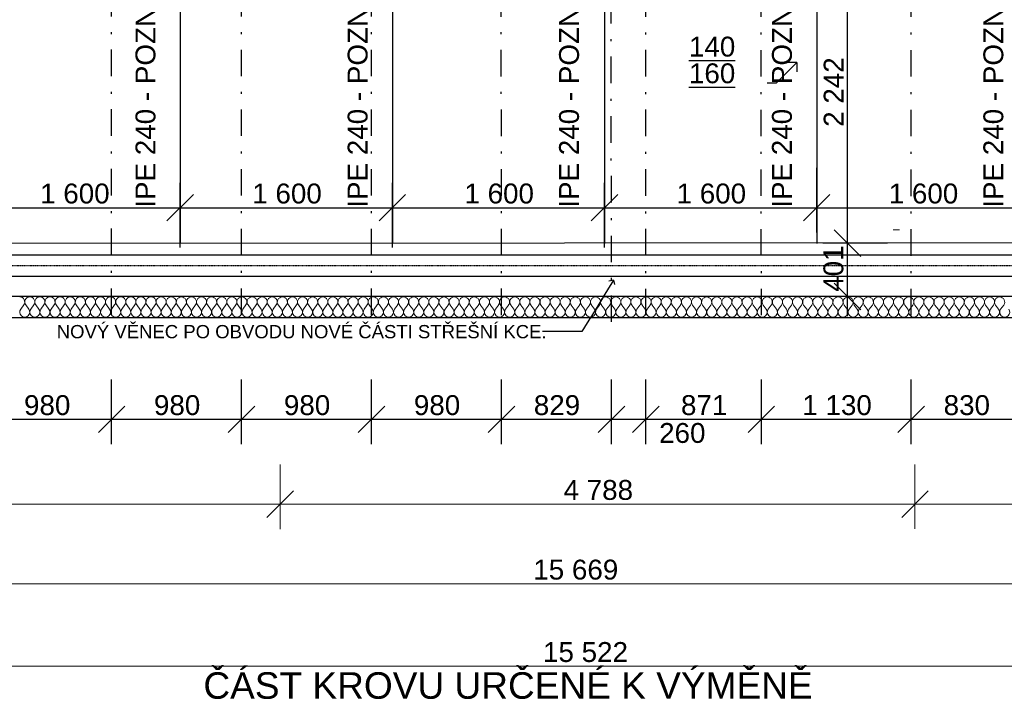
# Model space of a CAD drawing. Header units: millimetres. Extents: x -23738 to 4435, y -2716 to 20653.
# Tile 60 of 160: x -12343 to -4917, y -2716 to 2438. Entities that reach past the tile are written whole.
import ezdxf

# ---------------------------------------------------------------- set-up
doc = ezdxf.new("R2010")
doc.units = ezdxf.units.MM
doc.header["$MEASUREMENT"] = 0
for name, pattern in [('Wipeout_Contour', [1000, 0, -1000]), ('Čerchovaná', [450, 200, -117.5, 15, -117.5]), ('Čerchovaná M', [4.5, 2.5, -0.85, 0.3, -0.85]), ('Čerchovaná S', [3.5, 1.5, -0.85, 0.3, -0.85])]:
    doc.linetypes.add(name, pattern=pattern)
for name, color, linetype in [('9._POHLED ZÁPADNÍ_2_0', 7, 'Continuous'), ('9._POHLED ZÁPADNÍ_2_2D prvky - obecné', 7, 'Continuous'), ('9._POHLED ZÁPADNÍ_2_Anotace - SP', 7, 'Continuous'), ('9._POHLED ZÁPADNÍ_2_Kóty - SP', 7, 'Continuous'), ('9._POHLED ZÁPADNÍ_2_Nové_Anotace - SP', 7, 'Continuous'), ('9._POHLED ZÁPADNÍ_2_Nové_Konstrukce - krov', 7, 'Continuous'), ('9._POHLED ZÁPADNÍ_2_Nové_Konstrukce - nosné', 7, 'Continuous'), ('9._POHLED ZÁPADNÍ_2_Nové_Kóty - SP', 7, 'Continuous'), ('9._POHLED ZÁPADNÍ_2_Nové_Popis', 7, 'Continuous'), ('9._POHLED ZÁPADNÍ_2_Nové_Výplně - Povrchové', 7, 'Continuous'), ('9._POHLED ZÁPADNÍ_2_Nové_Výplně – Řezové', 7, 'Continuous'), ('9._POHLED ZÁPADNÍ_2_VÝTAH VAR 1', 7, 'Continuous')]:
    doc.layers.add(name, color=color, linetype=linetype)
doc.styles.add('GENEROVANÝ_STYL_1', font='txt')
doc.styles.add('GENEROVANÝ_STYL_2', font='arial.ttf')

# ---------------------------------------------------------------- blocks, each defined once
blk = doc.blocks.new('*X6', base_point=(-24533.1, -6254.2))
at = {"layer": '9._POHLED ZÁPADNÍ_2_Nové_Výplně – Řezové', "color": 21, "linetype": 'Continuous', "lineweight": 20, "true_color": 0xffaaaa}
for p, q in [((-12335.2, 256.5), (-12312.4, 287)), ((-12274.3, 256.5), (-12297.1, 287)), ((-12259, 256.5), (-12236.2, 287)), ((-12198.1, 256.5), (-12220.9, 287)), ((-12182.9, 256.5), (-12160, 287)), ((-12121.9, 256.5), (-12144.8, 287)), ((-12106.7, 256.5), (-12083.8, 287)), ((-12045.7, 256.5), (-12068.6, 287)), ((-12030.5, 256.5), (-12007.6, 287)), ((-11969.5, 256.5), (-11992.4, 287)), ((-11954.3, 256.5), (-11931.4, 287)), ((-11893.3, 256.5), (-11916.2, 287)), ((-11878.1, 256.5), (-11855.2, 287)), ((-11817.1, 256.5), (-11840, 287)), ((-11801.9, 256.5), (-11779, 287)), ((-11740.9, 256.5), (-11763.8, 287)), ((-11725.7, 256.5), (-11702.8, 287)), ((-11664.8, 256.5), (-11687.6, 287)), ((-11649.5, 256.5), (-11626.7, 287)), ((-11588.6, 256.5), (-11611.4, 287)), ((-11573.3, 256.5), (-11550.5, 287)), ((-11512.4, 256.5), (-11535.2, 287)), ((-11497.1, 256.5), (-11474.3, 287)), ((-11436.2, 256.5), (-11459, 287)), ((-11420.9, 256.5), (-11398.1, 287)), ((-11360, 256.5), (-11382.8, 287)), ((-11344.8, 256.5), (-11321.9, 287)), ((-11283.8, 256.5), (-11306.7, 287)), ((-11268.6, 256.5), (-11245.7, 287)), ((-11207.6, 256.5), (-11230.5, 287)), ((-11192.4, 256.5), (-11169.5, 287)), ((-11131.4, 256.5), (-11154.3, 287)), ((-11116.2, 256.5), (-11093.3, 287)), ((-11055.2, 256.5), (-11078.1, 287)), ((-11040, 256.5), (-11017.1, 287)), ((-10979, 256.5), (-11001.9, 287)), ((-10963.8, 256.5), (-10940.9, 287)), ((-10902.9, 256.5), (-10925.7, 287)), ((-10887.6, 256.5), (-10864.8, 287)), ((-10826.7, 256.5), (-10849.5, 287)), ((-10811.4, 256.5), (-10788.6, 287)), ((-10750.5, 256.5), (-10773.3, 287)), ((-10735.2, 256.5), (-10712.4, 287)), ((-10674.3, 256.5), (-10697.1, 287)), ((-10659, 256.5), (-10636.2, 287)), ((-10598.1, 256.5), (-10620.9, 287)), ((-10582.9, 256.5), (-10560, 287)), ((-10521.9, 256.5), (-10544.8, 287)), ((-10506.7, 256.5), (-10483.8, 287)), ((-10445.7, 256.5), (-10468.6, 287)), ((-10430.5, 256.5), (-10407.6, 287)), ((-10369.5, 256.5), (-10392.4, 287)), ((-10354.3, 256.5), (-10331.4, 287)), ((-10293.3, 256.5), (-10316.2, 287)), ((-10278.1, 256.5), (-10255.2, 287)), ((-10217.1, 256.5), (-10240, 287)), ((-10201.9, 256.5), (-10179, 287)), ((-10140.9, 256.5), (-10163.8, 287)), ((-10125.7, 256.5), (-10102.8, 287)), ((-10064.8, 256.5), (-10087.6, 287)), ((-10049.5, 256.5), (-10026.7, 287)), ((-9988.6, 256.5), (-10011.4, 287)), ((-9973.3, 256.5), (-9950.5, 287)), ((-9912.4, 256.5), (-9935.2, 287)), ((-9897.1, 256.5), (-9874.3, 287)), ((-9836.2, 256.5), (-9859, 287)), ((-9820.9, 256.5), (-9798.1, 287)), ((-9760, 256.5), (-9782.8, 287)), ((-9744.8, 256.5), (-9721.9, 287)), ((-9683.8, 256.5), (-9706.7, 287)), ((-9668.6, 256.5), (-9645.7, 287)), ((-9607.6, 256.5), (-9630.5, 287)), ((-9592.4, 256.5), (-9569.5, 286.9)), ((-9531.4, 256.5), (-9554.3, 286.9)), ((-9516.2, 256.5), (-9493.3, 286.9)), ((-9455.2, 256.5), (-9478.1, 286.9)), ((-9440, 256.5), (-9417.1, 286.9)), ((-9379, 256.5), (-9401.9, 286.9)), ((-9363.8, 256.5), (-9340.9, 286.9)), ((-9302.9, 256.5), (-9325.7, 286.9)), ((-9287.6, 256.5), (-9264.8, 286.9)), ((-9226.7, 256.5), (-9249.5, 286.9)), ((-9211.4, 256.5), (-9188.6, 286.9)), ((-9150.5, 256.5), (-9173.3, 286.9)), ((-9135.2, 256.5), (-9112.4, 286.9)), ((-9074.3, 256.5), (-9097.1, 286.9)), ((-9059, 256.5), (-9036.2, 286.9)), ((-8998.1, 256.5), (-9020.9, 286.9)), ((-8982.9, 256.5), (-8960, 286.9)), ((-8921.9, 256.5), (-8944.8, 286.9)), ((-8906.7, 256.5), (-8883.8, 286.9)), ((-8845.7, 256.5), (-8868.6, 286.9)), ((-8830.5, 256.5), (-8807.6, 286.9)), ((-8769.5, 256.5), (-8792.4, 286.9)), ((-8754.3, 256.5), (-8731.4, 286.9)), ((-8693.3, 256.4), (-8716.2, 286.9)), ((-8678.1, 256.4), (-8655.2, 286.9)), ((-8617.1, 256.4), (-8640, 286.9)), ((-8601.9, 256.4), (-8579, 286.9)), ((-8540.9, 256.4), (-8563.8, 286.9)), ((-8525.7, 256.4), (-8502.8, 286.9)), ((-8464.8, 256.4), (-8487.6, 286.9)), ((-8449.5, 256.4), (-8426.7, 286.9)), ((-8388.6, 256.4), (-8411.4, 286.9)), ((-8373.3, 256.4), (-8350.5, 286.9)), ((-8312.4, 256.4), (-8335.2, 286.9)), ((-8297.1, 256.4), (-8274.3, 286.9)), ((-8236.2, 256.4), (-8259, 286.9)), ((-8220.9, 256.4), (-8198.1, 286.9)), ((-8160, 256.4), (-8182.8, 286.9)), ((-8144.8, 256.4), (-8121.9, 286.9)), ((-8083.8, 256.4), (-8106.7, 286.9)), ((-8068.6, 256.4), (-8045.7, 286.9)), ((-8007.6, 256.4), (-8030.5, 286.9)), ((-7992.4, 256.4), (-7969.5, 286.9)), ((-7931.4, 256.4), (-7954.3, 286.9)), ((-7916.2, 256.4), (-7893.3, 286.9)), ((-7855.2, 256.4), (-7878.1, 286.9)), ((-7840, 256.4), (-7817.1, 286.9)), ((-7779, 256.4), (-7801.9, 286.9)), ((-7763.8, 256.4), (-7740.9, 286.9)), ((-7702.9, 256.4), (-7725.7, 286.9)), ((-7687.6, 256.4), (-7664.8, 286.9)), ((-7626.7, 256.4), (-7649.5, 286.9)), ((-7611.4, 256.4), (-7588.6, 286.9)), ((-7550.5, 256.4), (-7573.3, 286.9)), ((-7535.2, 256.4), (-7512.4, 286.9)), ((-7474.3, 256.4), (-7497.1, 286.9)), ((-7459, 256.4), (-7436.2, 286.9)), ((-7398.1, 256.4), (-7420.9, 286.9)), ((-7382.9, 256.4), (-7360, 286.9)), ((-7321.9, 256.4), (-7344.8, 286.9)), ((-7306.7, 256.4), (-7283.8, 286.9)), ((-7245.7, 256.4), (-7268.6, 286.9)), ((-7230.5, 256.4), (-7207.6, 286.9)), ((-7169.5, 256.4), (-7192.4, 286.9)), ((-7154.3, 256.4), (-7131.4, 286.9)), ((-7093.3, 256.4), (-7116.2, 286.9)), ((-7078.1, 256.4), (-7055.2, 286.9)), ((-7017.1, 256.4), (-7040, 286.9)), ((-7001.9, 256.4), (-6979, 286.9)), ((-6940.9, 256.4), (-6963.8, 286.9)), ((-6925.7, 256.4), (-6902.8, 286.9)), ((-6864.8, 256.4), (-6887.6, 286.9)), ((-6849.5, 256.4), (-6826.7, 286.9)), ((-6788.6, 256.4), (-6811.4, 286.9)), ((-6773.3, 256.4), (-6750.5, 286.9)), ((-6712.4, 256.4), (-6735.2, 286.9)), ((-6697.1, 256.4), (-6674.3, 286.9)), ((-6636.2, 256.4), (-6659, 286.9)), ((-6620.9, 256.4), (-6598.1, 286.9)), ((-6560, 256.4), (-6582.8, 286.9)), ((-6544.8, 256.4), (-6521.9, 286.9)), ((-6483.8, 256.4), (-6506.7, 286.9)), ((-6468.6, 256.4), (-6445.7, 286.9)), ((-6407.6, 256.4), (-6430.5, 286.9)), ((-6392.4, 256.4), (-6369.5, 286.9)), ((-6331.4, 256.4), (-6354.3, 286.9)), ((-6316.2, 256.4), (-6293.3, 286.9)), ((-6255.2, 256.4), (-6278.1, 286.9)), ((-6240, 256.4), (-6217.1, 286.9)), ((-6179, 256.4), (-6201.9, 286.9)), ((-6163.8, 256.4), (-6140.9, 286.9)), ((-6102.9, 256.4), (-6125.7, 286.9)), ((-6087.6, 256.4), (-6064.8, 286.9)), ((-6026.7, 256.4), (-6049.5, 286.9)), ((-6011.4, 256.4), (-5988.6, 286.9)), ((-5950.5, 256.4), (-5973.3, 286.9)), ((-5935.2, 256.4), (-5912.4, 286.9)), ((-5874.3, 256.4), (-5897.1, 286.9)), ((-5859, 256.4), (-5836.2, 286.9)), ((-5798.1, 256.4), (-5820.9, 286.9)), ((-5782.9, 256.4), (-5760, 286.9)), ((-5721.9, 256.4), (-5744.8, 286.9)), ((-5706.7, 256.4), (-5683.8, 286.9)), ((-5645.7, 256.4), (-5668.6, 286.9)), ((-5630.5, 256.4), (-5607.6, 286.8)), ((-5569.5, 256.4), (-5592.4, 286.8)), ((-5554.3, 256.4), (-5531.4, 286.8)), ((-5493.3, 256.4), (-5516.2, 286.8)), ((-5478.1, 256.4), (-5455.2, 286.8)), ((-5417.1, 256.4), (-5440, 286.8)), ((-5401.9, 256.4), (-5379, 286.8)), ((-5340.9, 256.4), (-5363.8, 286.8)), ((-5325.7, 256.4), (-5302.8, 286.8)), ((-5264.8, 256.4), (-5287.6, 286.8)), ((-5249.5, 256.4), (-5226.7, 286.8)), ((-5188.6, 256.4), (-5211.4, 286.8)), ((-5173.3, 256.4), (-5150.5, 286.8)), ((-5112.4, 256.4), (-5135.2, 286.8)), ((-5097.1, 256.4), (-5074.3, 286.8)), ((-5036.2, 256.4), (-5059, 286.8)), ((-5020.9, 256.4), (-4998.1, 286.8)), ((-4960, 256.4), (-4982.8, 286.8)), ((-4944.8, 256.4), (-4921.9, 286.8))]:
    blk.add_line(p, q, dxfattribs=at)
for centre, start, end in [((-12342.8, 309.9), 323.12865, 89.99855), ((-12266.7, 309.9), 89.99855, 216.86845), ((-12266.7, 309.9), 323.12865, 89.99855), ((-12190.5, 309.9), 89.99855, 216.86845), ((-12190.5, 309.9), 323.12865, 89.99855), ((-12114.3, 309.9), 89.99855, 216.86845), ((-12114.3, 309.9), 323.12865, 89.99855), ((-12038.1, 309.9), 89.99855, 216.86845), ((-12038.1, 309.9), 323.12865, 89.99855), ((-11961.9, 309.9), 89.99855, 216.86845), ((-11961.9, 309.9), 323.12865, 89.99855), ((-11885.7, 309.9), 89.99855, 216.86845), ((-11885.7, 309.9), 323.12865, 89.99855), ((-11809.5, 309.9), 89.99855, 216.86845), ((-11809.5, 309.9), 323.12865, 89.99855), ((-11733.3, 309.9), 89.99855, 216.86845), ((-11733.3, 309.9), 323.12865, 89.99855), ((-11657.1, 309.9), 89.99855, 216.86845), ((-11657.1, 309.9), 323.12865, 89.99855), ((-11580.9, 309.9), 89.99855, 216.86845), ((-11580.9, 309.9), 323.12865, 89.99855), ((-11504.8, 309.9), 89.99855, 216.86845), ((-11504.8, 309.9), 323.12865, 89.99855), ((-11428.6, 309.9), 89.99855, 216.86845), ((-11428.6, 309.9), 323.12865, 89.99855), ((-11352.4, 309.9), 89.99855, 216.86845), ((-11352.4, 309.9), 323.12865, 89.99855), ((-11276.2, 309.8), 89.99855, 216.86845), ((-11276.2, 309.8), 323.12865, 89.99855), ((-11200, 309.8), 89.99855, 216.86845), ((-11200, 309.8), 323.12865, 89.99855), ((-11123.8, 309.8), 89.99855, 216.86845), ((-11123.8, 309.8), 323.12865, 89.99855), ((-11047.6, 309.8), 89.99855, 216.86845), ((-11047.6, 309.8), 323.12865, 89.99855), ((-10971.4, 309.8), 89.99855, 216.86845), ((-10971.4, 309.8), 323.12865, 89.99855), ((-10895.2, 309.8), 89.99855, 216.86845), ((-10895.2, 309.8), 323.12865, 89.99855), ((-10819, 309.8), 89.99855, 216.86845), ((-10819, 309.8), 323.12865, 89.99855), ((-10742.8, 309.8), 89.99855, 216.86845), ((-10742.8, 309.8), 323.12865, 89.99855), ((-10666.7, 309.8), 89.99855, 216.86845), ((-10666.7, 309.8), 323.12865, 89.99855), ((-10590.5, 309.8), 89.99855, 216.86845), ((-10590.5, 309.8), 323.12865, 89.99855), ((-10514.3, 309.8), 89.99855, 216.86845), ((-10514.3, 309.8), 323.12865, 89.99855), ((-10438.1, 309.8), 89.99855, 216.86845), ((-10438.1, 309.8), 323.12865, 89.99855), ((-10361.9, 309.8), 89.99855, 216.86845), ((-10361.9, 309.8), 323.12865, 89.99855), ((-10285.7, 309.8), 89.99855, 216.86845), ((-10285.7, 309.8), 323.12865, 89.99855), ((-10209.5, 309.8), 89.99855, 216.86845), ((-10209.5, 309.8), 323.12865, 89.99855), ((-10133.3, 309.8), 89.99855, 216.86845), ((-10133.3, 309.8), 323.12865, 89.99855), ((-10057.1, 309.8), 89.99855, 216.86845), ((-10057.1, 309.8), 323.12865, 89.99855), ((-9980.9, 309.8), 89.99855, 216.86845), ((-9980.9, 309.8), 323.12865, 89.99855), ((-9904.8, 309.8), 89.99855, 216.86845), ((-9904.8, 309.8), 323.12865, 89.99855), ((-9828.6, 309.8), 89.99855, 216.86845), ((-9828.6, 309.8), 323.12865, 89.99855), ((-9752.4, 309.8), 89.99855, 216.86845), ((-9752.4, 309.8), 323.12865, 89.99855), ((-9676.2, 309.8), 89.99855, 216.86845), ((-9676.2, 309.8), 323.12865, 89.99855), ((-9600, 309.8), 89.99855, 216.86845), ((-9600, 309.8), 323.12865, 89.99855), ((-9523.8, 309.8), 89.99855, 216.86845), ((-9523.8, 309.8), 323.12865, 89.99855), ((-9447.6, 309.8), 89.99855, 216.86845), ((-9447.6, 309.8), 323.12865, 89.99855), ((-9371.4, 309.8), 89.99855, 216.86845), ((-9371.4, 309.8), 323.12865, 89.99855), ((-9295.2, 309.8), 89.99855, 216.86845), ((-9295.2, 309.8), 323.12865, 89.99855), ((-9219, 309.8), 89.99855, 216.86845), ((-9219, 309.8), 323.12865, 89.99855), ((-9142.8, 309.8), 89.99855, 216.86845), ((-9142.8, 309.8), 323.12865, 89.99855), ((-9066.7, 309.8), 89.99855, 216.86845), ((-9066.7, 309.8), 323.12865, 89.99855), ((-8990.5, 309.8), 89.99855, 216.86845), ((-8990.5, 309.8), 323.12865, 89.99855), ((-8914.3, 309.8), 89.99855, 216.86845), ((-8914.3, 309.8), 323.12865, 89.99855), ((-8838.1, 309.8), 89.99855, 216.86845), ((-8838.1, 309.8), 323.12865, 89.99855), ((-8761.9, 309.8), 89.99855, 216.86845), ((-8761.9, 309.8), 323.12865, 89.99855), ((-8685.7, 309.8), 89.99855, 216.86845), ((-8685.7, 309.8), 323.12865, 89.99855), ((-8609.5, 309.8), 89.99855, 216.86845), ((-8609.5, 309.8), 323.12865, 89.99855), ((-8533.3, 309.8), 89.99855, 216.86845), ((-8533.3, 309.8), 323.12865, 89.99855), ((-8457.1, 309.8), 89.99855, 216.86845), ((-8457.1, 309.8), 323.12865, 89.99855), ((-8380.9, 309.8), 89.99855, 216.86845), ((-8380.9, 309.8), 323.12865, 89.99855), ((-8304.8, 309.8), 89.99855, 216.86845), ((-8304.8, 309.8), 323.12865, 89.99855), ((-8228.6, 309.8), 89.99855, 216.86845), ((-8228.6, 309.8), 323.12865, 89.99855), ((-8152.4, 309.8), 89.99855, 216.86845), ((-8152.4, 309.8), 323.12865, 89.99855), ((-8076.2, 309.8), 89.99855, 216.86845), ((-8076.2, 309.8), 323.12865, 89.99855), ((-8000, 309.8), 89.99855, 216.86845), ((-8000, 309.8), 323.12865, 89.99855), ((-7923.8, 309.8), 89.99855, 216.86845), ((-7923.8, 309.8), 323.12865, 89.99855), ((-7847.6, 309.8), 89.99855, 216.86845), ((-7847.6, 309.8), 323.12865, 89.99855), ((-7771.4, 309.8), 89.99855, 216.86845), ((-7771.4, 309.8), 323.12865, 89.99855), ((-7695.2, 309.8), 89.99855, 216.86845), ((-7695.2, 309.8), 323.12865, 89.99855), ((-7619, 309.8), 89.99855, 216.86845), ((-7619, 309.8), 323.12865, 89.99855), ((-7542.8, 309.8), 89.99855, 216.86845), ((-7542.8, 309.8), 323.12865, 89.99855), ((-7466.7, 309.8), 89.99855, 216.86845), ((-7466.7, 309.8), 323.12865, 89.99855), ((-7390.5, 309.8), 89.99855, 216.86845), ((-7390.5, 309.8), 323.12865, 89.99855), ((-7314.3, 309.7), 89.99855, 216.86845), ((-7314.3, 309.7), 323.12865, 89.99855), ((-7238.1, 309.7), 89.99855, 216.86845), ((-7238.1, 309.7), 323.12865, 89.99855), ((-7161.9, 309.7), 89.99855, 216.86845), ((-7161.9, 309.7), 323.12865, 89.99855), ((-7085.7, 309.7), 89.99855, 216.86845), ((-7085.7, 309.7), 323.12865, 89.99855), ((-7009.5, 309.7), 89.99855, 216.86845), ((-7009.5, 309.7), 323.12865, 89.99855), ((-6933.3, 309.7), 89.99855, 216.86845), ((-6933.3, 309.7), 323.12865, 89.99855), ((-6857.1, 309.7), 89.99855, 216.86845), ((-6857.1, 309.7), 323.12865, 89.99855), ((-6780.9, 309.7), 89.99855, 216.86845), ((-6780.9, 309.7), 323.12865, 89.99855), ((-6704.8, 309.7), 89.99855, 216.86845), ((-6704.8, 309.7), 323.12865, 89.99855), ((-6628.6, 309.7), 89.99855, 216.86845), ((-6628.6, 309.7), 323.12865, 89.99855), ((-6552.4, 309.7), 89.99855, 216.86845), ((-6552.4, 309.7), 323.12865, 89.99855), ((-6476.2, 309.7), 89.99855, 216.86845), ((-6476.2, 309.7), 323.12865, 89.99855), ((-6400, 309.7), 89.99855, 216.86845), ((-6400, 309.7), 323.12865, 89.99855), ((-6323.8, 309.7), 89.99855, 216.86845), ((-6323.8, 309.7), 323.12865, 89.99855), ((-6247.6, 309.7), 89.99855, 216.86845), ((-6247.6, 309.7), 323.12865, 89.99855), ((-6171.4, 309.7), 89.99855, 216.86845), ((-6171.4, 309.7), 323.12865, 89.99855), ((-6095.2, 309.7), 89.99855, 216.86845), ((-6095.2, 309.7), 323.12865, 89.99855), ((-6019, 309.7), 89.99855, 216.86845), ((-6019, 309.7), 323.12865, 89.99855), ((-5942.8, 309.7), 89.99855, 216.86845), ((-5942.8, 309.7), 323.12865, 89.99855), ((-5866.7, 309.7), 89.99855, 216.86845), ((-5866.7, 309.7), 323.12865, 89.99855), ((-5790.5, 309.7), 89.99855, 216.86845), ((-5790.5, 309.7), 323.12865, 89.99855), ((-5714.3, 309.7), 89.99855, 216.86845), ((-5714.3, 309.7), 323.12865, 89.99855), ((-5638.1, 309.7), 89.99855, 216.86845), ((-5638.1, 309.7), 323.12865, 89.99855), ((-5561.9, 309.7), 89.99855, 216.86845), ((-5561.9, 309.7), 323.12865, 89.99855), ((-5485.7, 309.7), 89.99855, 216.86845), ((-5485.7, 309.7), 323.12865, 89.99855), ((-5409.5, 309.7), 89.99855, 216.86845), ((-5409.5, 309.7), 323.12865, 89.99855), ((-5333.3, 309.7), 89.99855, 216.86845), ((-5333.3, 309.7), 323.12865, 89.99855), ((-5257.1, 309.7), 89.99855, 216.86845), ((-5257.1, 309.7), 323.12865, 89.99855), ((-5180.9, 309.7), 89.99855, 216.86845), ((-5180.9, 309.7), 323.12865, 89.99855), ((-5104.8, 309.7), 89.99855, 216.86845), ((-5104.8, 309.7), 323.12865, 89.99855), ((-5028.6, 309.7), 89.99855, 216.86845), ((-5028.6, 309.7), 323.12865, 89.99855), ((-4952.4, 309.7), 89.99855, 216.86845), ((-4952.4, 309.7), 323.12865, 89.99855), ((-12304.8, 233.7), 143.12865, 36.86845), ((-12228.6, 233.7), 143.12865, 36.86845), ((-12152.4, 233.7), 143.12865, 36.86845), ((-12076.2, 233.7), 143.12865, 36.86845), ((-12000, 233.7), 143.12865, 36.86845), ((-11923.8, 233.7), 143.12865, 36.86845), ((-11847.6, 233.7), 143.12865, 36.86845), ((-11771.4, 233.7), 143.12865, 36.86845), ((-11695.2, 233.7), 143.12865, 36.86845), ((-11619, 233.7), 143.12865, 36.86845), ((-11542.9, 233.7), 143.12865, 36.86845), ((-11466.7, 233.7), 143.12865, 36.86845), ((-11390.5, 233.7), 143.12865, 36.86845), ((-11314.3, 233.7), 143.12865, 36.86845), ((-11238.1, 233.7), 143.12865, 36.86845), ((-11161.9, 233.7), 143.12865, 36.86845), ((-11085.7, 233.7), 143.12865, 36.86845), ((-11009.5, 233.7), 143.12865, 36.86845), ((-10933.3, 233.6), 143.12865, 36.86845), ((-10857.1, 233.6), 143.12865, 36.86845), ((-10780.9, 233.6), 143.12865, 36.86845), ((-10704.8, 233.6), 143.12865, 36.86845), ((-10628.6, 233.6), 143.12865, 36.86845), ((-10552.4, 233.6), 143.12865, 36.86845), ((-10476.2, 233.6), 143.12865, 36.86845), ((-10400, 233.6), 143.12865, 36.86845), ((-10323.8, 233.6), 143.12865, 36.86845), ((-10247.6, 233.6), 143.12865, 36.86845), ((-10171.4, 233.6), 143.12865, 36.86845), ((-10095.2, 233.6), 143.12865, 36.86845), ((-10019, 233.6), 143.12865, 36.86845), ((-9942.9, 233.6), 143.12865, 36.86845), ((-9866.7, 233.6), 143.12865, 36.86845), ((-9790.5, 233.6), 143.12865, 36.86845), ((-9714.3, 233.6), 143.12865, 36.86845), ((-9638.1, 233.6), 143.12865, 36.86845), ((-9561.9, 233.6), 143.12865, 36.86845), ((-9485.7, 233.6), 143.12865, 36.86845), ((-9409.5, 233.6), 143.12865, 36.86845), ((-9333.3, 233.6), 143.12865, 36.86845), ((-9257.1, 233.6), 143.12865, 36.86845), ((-9180.9, 233.6), 143.12865, 36.86845), ((-9104.8, 233.6), 143.12865, 36.86845), ((-9028.6, 233.6), 143.12865, 36.86845), ((-8952.4, 233.6), 143.12865, 36.86845), ((-8876.2, 233.6), 143.12865, 36.86845), ((-8800, 233.6), 143.12865, 36.86845), ((-8723.8, 233.6), 143.12865, 36.86845), ((-8647.6, 233.6), 143.12865, 36.86845), ((-8571.4, 233.6), 143.12865, 36.86845), ((-8495.2, 233.6), 143.12865, 36.86845), ((-8419, 233.6), 143.12865, 36.86845), ((-8342.9, 233.6), 143.12865, 36.86845), ((-8266.7, 233.6), 143.12865, 36.86845), ((-8190.5, 233.6), 143.12865, 36.86845), ((-8114.3, 233.6), 143.12865, 36.86845), ((-8038.1, 233.6), 143.12865, 36.86845), ((-7961.9, 233.6), 143.12865, 36.86845), ((-7885.7, 233.6), 143.12865, 36.86845), ((-7809.5, 233.6), 143.12865, 36.86845), ((-7733.3, 233.6), 143.12865, 36.86845), ((-7657.1, 233.6), 143.12865, 36.86845), ((-7580.9, 233.6), 143.12865, 36.86845), ((-7504.8, 233.6), 143.12865, 36.86845), ((-7428.6, 233.6), 143.12865, 36.86845), ((-7352.4, 233.6), 143.12865, 36.86845), ((-7276.2, 233.6), 143.12865, 36.86845), ((-7200, 233.6), 143.12865, 36.86845), ((-7123.8, 233.6), 143.12865, 36.86845), ((-7047.6, 233.6), 143.12865, 36.86845), ((-6971.4, 233.5), 143.12865, 36.86845), ((-6895.2, 233.5), 143.12865, 36.86845), ((-6819, 233.5), 143.12865, 36.86845), ((-6742.9, 233.5), 143.12865, 36.86845), ((-6666.7, 233.5), 143.12865, 36.86845), ((-6590.5, 233.5), 143.12865, 36.86845), ((-6514.3, 233.5), 143.12865, 36.86845), ((-6438.1, 233.5), 143.12865, 36.86845), ((-6361.9, 233.5), 143.12865, 36.86845), ((-6285.7, 233.5), 143.12865, 36.86845), ((-6209.5, 233.5), 143.12865, 36.86845), ((-6133.3, 233.5), 143.12865, 36.86845), ((-6057.1, 233.5), 143.12865, 36.86845), ((-5980.9, 233.5), 143.12865, 36.86845), ((-5904.8, 233.5), 143.12865, 36.86845), ((-5828.6, 233.5), 143.12865, 36.86845), ((-5752.4, 233.5), 143.12865, 36.86845), ((-5676.2, 233.5), 143.12865, 36.86845), ((-5600, 233.5), 143.12865, 36.86845), ((-5523.8, 233.5), 143.12865, 36.86845), ((-5447.6, 233.5), 143.12865, 36.86845), ((-5371.4, 233.5), 143.12865, 36.86845), ((-5295.2, 233.5), 143.12865, 36.86845), ((-5219, 233.5), 143.12865, 36.86845), ((-5142.9, 233.5), 143.12865, 36.86845), ((-5066.7, 233.5), 143.12865, 36.86845), ((-4990.5, 233.5), 143.12865, 36.86845), ((-4914.3, 233.5), 143.12865, 36.86845)]:
    blk.add_arc(centre, 38.1, start, end, dxfattribs=at)

msp = doc.modelspace()

# ---------------------------------------------------------------- linework, layer by layer
at = {"layer": '9._POHLED ZÁPADNÍ_2_Kóty - SP', "color": 154, "linetype": 'Continuous', "lineweight": 13}
for p, q in [((-10378.7, -1402.4), (-10378.8, -914.9)), ((-5591, -1402), (-5591, -914.5)), ((-10278.8, -1114.9), (-10478.8, -1314.9)), ((-5491, -1114.4), (-5691, -1314.5)), ((-15588.7, -1215.4), (-10378.8, -1214.9)), ((-10378.8, -1214.9), (-5591, -1214.5)), ((-5591, -1214.5), (-641.6, -1214)), ((-15990.5, -1816.1), (-321.8, -1814.7)), ((-15843.7, -2437.5), (-321.6, -2436.1))]:
    msp.add_line(p, q, dxfattribs=at)
at = {"layer": '9._POHLED ZÁPADNÍ_2_Nové_Anotace - SP', "color": 1, "linetype": 'Continuous', "lineweight": 25}
for p, q in [((-6636, 1962.5), (-6482.8, 2115.7)), ((-6482.8, 2115.7), (-6553.5, 2115.7)), ((-6482.8, 2115.7), (-6482.8, 2045)), ((-6704.7, 1962.5), (-6636, 1962.5)), ((-8104.1, 86.1), (-8401.1, 86.1))]:
    msp.add_line(p, q, dxfattribs=at)
at = {"layer": '9._POHLED ZÁPADNÍ_2_Nové_Kóty - SP', "color": 1, "linetype": 'Continuous', "lineweight": 25}
for p, q in [((-6332.3, 832.9), (-6332.3, 1320.4)), ((-11032.3, 1120.4), (-11232.3, 920.4)), ((-9432.3, 1120.4), (-9632.3, 920.4)), ((-7832.3, 1120.4), (-8032.3, 920.4)), ((-6232.3, 1120.4), (-6432.3, 920.4)), ((-12732.3, 1020.4), (-11132.3, 1020.4)), ((-11132.3, 1020.4), (-9532.3, 1020.4)), ((-9532.3, 1020.4), (-7932.3, 1020.4)), ((-7932.3, 1020.4), (-6332.3, 1020.4)), ((-6332.3, 1020.4), (-4732.3, 1020.4)), ((-11649.5, -762.5), (-11649.5, -275)), ((-10669.9, -762.5), (-10669.9, -275)), ((-9689.4, -762.5), (-9689.4, -275)), ((-8709.5, -762.5), (-8709.5, -275)), ((-7880.2, -762.5), (-7880.2, -275)), ((-7620.4, -762.5), (-7620.4, -275)), ((-6749.4, -762.5), (-6749.4, -275)), ((-5619.2, -762.5), (-5619.2, -275)), ((-11549.5, -475), (-11749.5, -675)), ((-10569.9, -475), (-10769.9, -675)), ((-9589.4, -475), (-9789.4, -675)), ((-8609.5, -475), (-8809.5, -675)), ((-7780.2, -475), (-7980.2, -675)), ((-7520.4, -475), (-7720.4, -675)), ((-6649.4, -475), (-6849.4, -675)), ((-5519.2, -475), (-5719.2, -675)), ((-12629.4, -575), (-11649.5, -575)), ((-11649.5, -575), (-10669.9, -575)), ((-10669.9, -575), (-9689.4, -575)), ((-9689.4, -575), (-8709.5, -575)), ((-8709.5, -575), (-7880.2, -575)), ((-7880.2, -575), (-7620.4, -575)), ((-7620.4, -575), (-6749.4, -575)), ((-6749.4, -575), (-5619.2, -575)), ((-5619.2, -575), (-4788.9, -575))]:
    msp.add_line(p, q, dxfattribs=at)
at = {"layer": '9._POHLED ZÁPADNÍ_2_VÝTAH VAR 1', "color": 7, "linetype": 'Continuous', "lineweight": 13}
msp.add_line((-5707.6, 852.9), (-5755.6, 852.9), dxfattribs=at)

# ---------------------------------------------------------------- texts
at = {"layer": '9._POHLED ZÁPADNÍ_2_0', "color": 1, "linetype": 'Continuous', "lineweight": 25}
for s, insert, char_height, attachment_point, rotation, style in [('\\A1;{\\pql;\\fArial|b0|i0|c238|p38;IPE 240 - POZN.2}', (-11317.3, 1020.4), 150, 7, 90, 'GENEROVANÝ_STYL_1'), ('\\A1;{\\pql;\\fArial|b0|i0|c238|p38;IPE 240 - POZN.2}', (-9717.3, 1020.4), 150, 7, 90, 'GENEROVANÝ_STYL_1'), ('\\A1;{\\pql;\\fArial|b0|i0|c238|p38;IPE 240 - POZN.2}', (-8122.9, 1020.4), 150, 7, 90, 'GENEROVANÝ_STYL_1'), ('\\A1;{\\pql;\\fArial|b0|i0|c238|p38;IPE 240 - POZN.2}', (-6517.3, 1020.4), 150, 7, 90, 'GENEROVANÝ_STYL_1'), ('\\A1;{\\pql;\\fArial|b0|i0|c238|p38;IPE 240 - POZN.2}', (-4922.9, 1020.4), 150, 7, 90, 'GENEROVANÝ_STYL_1'), ('\\A1;{\\pqc;\\fArial|b0|i0|c0|p38;ČÁST KROVU URČENÉ K VÝMĚNĚ}', (-8660.2, -2583.3), 200, 5, 0.00518, 'GENEROVANÝ_STYL_2')]:
    msp.add_mtext(s, dxfattribs=dict(at, insert=insert, char_height=char_height, attachment_point=attachment_point, rotation=rotation, style=style))
at = {"layer": '9._POHLED ZÁPADNÍ_2_Anotace - SP', "color": 1, "linetype": 'Continuous', "lineweight": 25, "insert": (-7120.9, 2133.4), "char_height": 150, "attachment_point": 5, "line_spacing_factor": 0.804162, "style": 'GENEROVANÝ_STYL_1'}
msp.add_mtext('\\A1;{\\pqc;\\fArial|b0|i0|c238|p38;\\L\\L140\\P\\pqc;\\fArial|b0|i0|c238|p38;160}', dxfattribs=at)
at = {"layer": '9._POHLED ZÁPADNÍ_2_Kóty - SP', "color": 1, "linetype": 'Continuous', "lineweight": 25, "insert": (-6129.3, 1630.2), "char_height": 150, "width": 512.914, "attachment_point": 7, "rotation": 90, "style": 'GENEROVANÝ_STYL_2'}
msp.add_mtext('\\A1;{\\pql;\\fArial|b0|i0|c0|p38;2\xa0242}', dxfattribs=at)
at = {"layer": '9._POHLED ZÁPADNÍ_2_Kóty - SP', "color": 1, "linetype": 'Continuous', "lineweight": 25, "char_height": 150, "attachment_point": 7, "style": 'GENEROVANÝ_STYL_2'}
for s, insert, width in [('\\A1;{\\pql;\\fArial|b0|i0|c0|p38;1\xa0600}', (-12188.8, 1050.4), 512.914), ('\\A1;{\\pql;\\fArial|b0|i0|c0|p38;1\xa0600}', (-10588.8, 1050.4), 512.914), ('\\A1;{\\pql;\\fArial|b0|i0|c0|p38;1\xa0600}', (-8988.8, 1050.4), 512.914), ('\\A1;{\\pql;\\fArial|b0|i0|c0|p38;1\xa0600}', (-7388.8, 1050.4), 512.914), ('\\A1;{\\pql;\\fArial|b0|i0|c0|p38;1\xa0600}', (-5788.8, 1050.4), 512.914), ('\\A1;{\\pql;\\fArial|b0|i0|c0|p38;980}', (-12310.2, -545), 341.487), ('\\A1;{\\pql;\\fArial|b0|i0|c0|p38;980}', (-11330.4, -545), 341.487), ('\\A1;{\\pql;\\fArial|b0|i0|c0|p38;980}', (-10350.4, -545), 341.487), ('\\A1;{\\pql;\\fArial|b0|i0|c0|p38;980}', (-9370.2, -545), 341.487), ('\\A1;{\\pql;\\fArial|b0|i0|c0|p38;829}', (-8465.6, -545), 341.487), ('\\A1;{\\pql;\\fArial|b0|i0|c0|p38;871}', (-7355.7, -545), 341.487), ('\\A1;{\\pql;\\fArial|b0|i0|c0|p38;1\xa0130}', (-6440.8, -545), 512.914), ('\\A1;{\\pql;\\fArial|b0|i0|c0|p38;830}', (-5374.8, -545), 341.487), ('\\A1;{\\pql;\\fArial|b0|i0|c0|p38;260}', (-7520.4, -755), 341.487)]:
    msp.add_mtext(s, dxfattribs=dict(at, insert=insert, width=width))
at = {"layer": '9._POHLED ZÁPADNÍ_2_Kóty - SP', "color": 154, "linetype": 'Continuous', "lineweight": 13, "char_height": 150, "attachment_point": 7, "rotation": 0.00518, "style": 'GENEROVANÝ_STYL_2'}
for s, insert, width in [('\\A1;{\\pql;\\fArial|b0|i0|c0|p38;4\xa0788}', (-8241.3, -1184.7), 512.914), ('\\A1;{\\pql;\\fArial|b0|i0|c0|p38;15\xa0669}', (-8469.5, -1785.4), 626.744), ('\\A1;{\\pql;\\fArial|b0|i0|c0|p38;15\xa0522}', (-8396.1, -2406.8), 626.744)]:
    msp.add_mtext(s, dxfattribs=dict(at, insert=insert, width=width))

# ---------------------------------------------------------------- wipeouts: each hides what was drawn before it
at = {"color": 254, "linetype": 'Wipeout_Contour', "lineweight": 0, "ltscale": 32872.39423}
msp.add_wipeout([(-321.7, 351.5), (-16007.9, 351.9), (-16007.9, 191.9), (-321.7, 191.5)], dxfattribs=at).dxf.layer = '9._POHLED ZÁPADNÍ_2_Nové_Výplně - Povrchové'

# ---------------------------------------------------------------- next in the draw order: linework, layer by layer
at = {"layer": '9._POHLED ZÁPADNÍ_2_Nové_Konstrukce - nosné', "color": 1, "linetype": 'Continuous', "lineweight": 25, "flags": 128}
for points in [[(-321.7, 351.5), (-16007.9, 351.9)], [(-16007.9, 191.9), (-161.7, 191.5)]]:
    msp.add_lwpolyline(points, dxfattribs=at)

# ---------------------------------------------------------------- next in the draw order: wipeouts: each hides what was drawn before it
at = {"color": 254, "linetype": 'Wipeout_Contour', "lineweight": 0, "ltscale": 33410.815601}
msp.add_wipeout([(-621.9, 754.5), (-15847.5, 749.8), (-15847.4, 349.8), (-621.9, 354.5)], dxfattribs=at).dxf.layer = '9._POHLED ZÁPADNÍ_2_Nové_Výplně - Povrchové'

# ---------------------------------------------------------------- next in the draw order: linework, layer by layer
at = {"layer": '9._POHLED ZÁPADNÍ_2_Nové_Anotace - SP', "color": 1, "linetype": 'Continuous', "lineweight": 25}
for q in [(-7899.3, 467.1), (-7856.7, 440.9)]:
    msp.add_line((-7864.9, 475.3), q, dxfattribs=at)
at = {"layer": '9._POHLED ZÁPADNÍ_2_Nové_Konstrukce - krov', "color": 1, "linetype": 'Continuous', "lineweight": 25}
for p, q in [((-15844, 664.5), (-493.9, 664.5)), ((-15844, 504.5), (-493.9, 504.5))]:
    msp.add_line(p, q, dxfattribs=at)
at = {"layer": '9._POHLED ZÁPADNÍ_2_Nové_Konstrukce - krov', "color": 1, "linetype": 'Čerchovaná M', "lineweight": 25}
for p, q in [((-15844, 664.5), (-493.9, 664.5)), ((-15844, 504.5), (-493.9, 504.5))]:
    msp.add_line(p, q, dxfattribs=at)
at = {"layer": '9._POHLED ZÁPADNÍ_2_Nové_Konstrukce - krov', "color": 1, "linetype": 'Čerchovaná S', "lineweight": 25}
msp.add_line((-15844, 584.5), (-493.9, 584.5), dxfattribs=at)
msp.add_line((-15844, 584.5), (-493.9, 584.5), dxfattribs=at)
at = {"layer": '9._POHLED ZÁPADNÍ_2_Nové_Konstrukce - nosné', "color": 1, "linetype": 'Continuous', "lineweight": 25, "flags": 128}
for points in [[(-621.9, 754.5), (-15847.5, 749.8)], [(-15847.4, 349.8), (-621.9, 354.5)]]:
    msp.add_lwpolyline(points, dxfattribs=at)
at = {"layer": '9._POHLED ZÁPADNÍ_2_Nové_Kóty - SP', "color": 1, "linetype": 'Continuous', "lineweight": 25}
for p, q in [((-6099.3, 752.9), (-6099.3, 2995.3)), ((-11132.3, 720.4), (-11132.3, 1207.9)), ((-9532.3, 720.4), (-9532.3, 1207.9)), ((-7932.3, 720.4), (-7932.3, 1207.9)), ((-6199.3, 852.9), (-5999.3, 652.9)), ((-5799.3, 752.9), (-6286.8, 752.9))]:
    msp.add_line(p, q, dxfattribs=at)
at = {"layer": '9._POHLED ZÁPADNÍ_2_Nové_Popis', "color": 1, "linetype": 'Čerchovaná M', "lineweight": 25}
for p, q in [((-11132.3, 8764.3), (-11132.3, 750.7)), ((-9532.3, 8764.3), (-9532.3, 750.7)), ((-7932.3, 8764.3), (-7932.3, 750.7)), ((-6332.3, 8764.3), (-6332.3, 750.7))]:
    msp.add_line(p, q, dxfattribs=at)

# ---------------------------------------------------------------- next in the draw order: texts
at = {"layer": '9._POHLED ZÁPADNÍ_2_Kóty - SP', "color": 1, "linetype": 'Continuous', "lineweight": 25, "insert": (-6129.3, 386.5), "char_height": 150, "width": 341.487, "attachment_point": 7, "rotation": 90, "style": 'GENEROVANÝ_STYL_2'}
msp.add_mtext('\\A1;{\\pql;\\fArial|b0|i0|c0|p38;401}', dxfattribs=at)

# ---------------------------------------------------------------- next in the draw order: wipeouts: each hides what was drawn before it
at = {"color": 254, "linetype": 'Wipeout_Contour', "lineweight": 0, "ltscale": 32872.39423}
msp.add_wipeout([(-321.7, 351.5), (-16007.9, 351.9), (-16007.9, 191.9), (-321.7, 191.5)], dxfattribs=at).dxf.layer = '9._POHLED ZÁPADNÍ_2_Nové_Výplně – Řezové'

# ---------------------------------------------------------------- next in the draw order: linework, layer by layer
at = {"layer": '9._POHLED ZÁPADNÍ_2_2D prvky - obecné', "color": 7, "linetype": 'Continuous', "lineweight": 13}
msp.add_line((-20183.6, 346.7), (-492.6, 352.7), dxfattribs=at)
at = {"layer": '9._POHLED ZÁPADNÍ_2_Nové_Anotace - SP', "color": 1, "linetype": 'Continuous', "lineweight": 25}
msp.add_line((-7864.9, 475.3), (-8104.1, 86.1), dxfattribs=at)
at = {"layer": '9._POHLED ZÁPADNÍ_2_Nové_Konstrukce - krov', "color": 1, "linetype": 'Čerchovaná', "lineweight": 25}
for p, q in [((-11649.5, 212.6), (-11652.1, 4316.3)), ((-10669.9, 211.9), (-10672.4, 4315.7)), ((-9689.4, 211.3), (-9691.9, 4315)), ((-8709.5, 210.7), (-8712, 4314.4)), ((-7620.4, 210), (-7622.9, 4313.8)), ((-6749.4, 209.2), (-6752, 4313)), ((-7880.2, 159.7), (-7882.7, 4263.5)), ((-5619.2, 208.7), (-5621.7, 4262.2))]:
    msp.add_line(p, q, dxfattribs=at)
at = {"layer": '9._POHLED ZÁPADNÍ_2_Nové_Konstrukce - nosné', "color": 1, "linetype": 'Continuous', "lineweight": 25, "flags": 128}
for points in [[(-321.7, 351.5), (-16007.9, 351.9)], [(-16007.9, 191.9), (-161.7, 191.5)]]:
    msp.add_lwpolyline(points, dxfattribs=at)
at = {"layer": '9._POHLED ZÁPADNÍ_2_Nové_Kóty - SP', "color": 1, "linetype": 'Continuous', "lineweight": 25}
for p, q in [((-6099.3, 351.5), (-6099.3, 752.9)), ((-6199.3, 451.5), (-5999.3, 251.5)), ((-5799.3, 351.5), (-6286.8, 351.5)), ((-6099.3, 201.5), (-6099.3, 351.5))]:
    msp.add_line(p, q, dxfattribs=at)

# ---------------------------------------------------------------- next in the draw order: block references
at = {"layer": '9._POHLED ZÁPADNÍ_2_VÝTAH VAR 1', "color": 9, "linetype": 'Continuous', "lineweight": 13}
msp.add_blockref('*X6', (-24533.1, -6254.2), dxfattribs=at)

# ---------------------------------------------------------------- next in the draw order: texts
at = {"layer": '9._POHLED ZÁPADNÍ_2_Anotace - SP', "color": 1, "linetype": 'Continuous', "lineweight": 25, "insert": (-10216.4, 85.3), "char_height": 100, "attachment_point": 5, "style": 'GENEROVANÝ_STYL_1'}
msp.add_mtext('\\A1;{\\pqc;\\fArial|b0|i0|c238|p38;NOVÝ VĚNEC PO OBVODU NOVÉ ČÁSTI STŘEŠNÍ KCE.}', dxfattribs=at)

doc.saveas('drawing.dxf')
